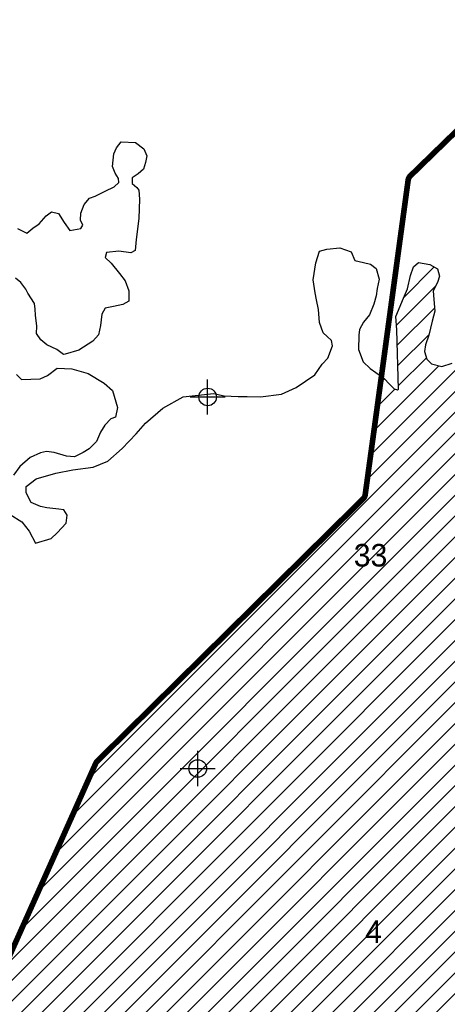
# Model space of a CAD drawing. Extents: x 192051 to 352051, y 710978 to 817615.
# Tile 41 of 85: x 260396 to 266470, y 755605 to 769581. Entities that reach past the tile are written whole.
import ezdxf
from ezdxf.enums import TextEntityAlignment as Align

# ---------------------------------------------------------------- set-up
doc = ezdxf.new("R2010")
doc.units = 0
doc.header["$LTSCALE"] = 800
doc.header["$PDMODE"] = 34
doc.header["$PDSIZE"] = 250
doc.layers.get('0').update_dxf_attribs({"linetype": 'CONTINUOUS'})
for name, color, linetype in [('SEC', 2, 'CONTINUOUS'), ('TEXT', 7, 'CONTINUOUS'), ('WETDBA', 11, 'CONTINUOUS'), ('WETFILL', 12, 'CONTINUOUS'), ('WSHEDS', 3, 'CONTINUOUS')]:
    doc.layers.add(name, color=color, linetype=linetype)

# ---------------------------------------------------------------- blocks, each defined once
blk = doc.blocks.new('*X')
at = {"color": 0}
for p, q in [((265335, 763060), (272801, 770527)), ((261381, 758813), (273013, 770444)), ((261142, 758279), (273117, 770254)), ((260425, 756677), (273599, 769851)), ((259946, 755609), (274007, 769670)), ((260186, 756143), (273810, 769768)), ((260664, 757211), (273021, 769568)), ((260903, 757745), (272554, 769396)), ((259707, 755076), (273498, 768867)), ((253036, 748109), (273505, 768579)), ((253327, 748106), (273511, 768290)), ((253618, 748102), (273517, 768002)), ((253909, 748098), (273524, 767713)), ((254200, 748095), (273695, 767590)), ((254491, 748091), (273488, 767089)), ((254782, 748087), (273490, 766796)), ((255073, 748084), (273490, 766501)), ((255364, 748080), (273483, 766200)), ((265851, 765640), (266283, 766071)), ((255655, 748077), (273510, 765932)), ((265381, 763402), (267896, 765917)), ((255946, 748073), (273662, 765789)), ((265749, 765243), (266300, 765794)), ((256237, 748069), (273815, 765647)), ((256528, 748066), (273938, 765476)), ((265760, 764959), (266289, 765488)), ((256819, 748062), (274018, 765261)), ((265767, 764672), (266211, 765115)), ((257110, 748058), (274069, 765017)), ((265774, 764384), (266173, 764782)), ((257401, 748055), (274031, 764684)), ((265428, 763743), (266352, 764668)), ((265521, 764426), (265578, 764483)), ((265474, 764084), (265727, 764337)), ((257692, 748051), (273848, 764207)), ((257983, 748047), (273853, 763917)), ((258274, 748044), (273935, 763704)), ((258338, 747812), (274139, 763614)), ((259528, 748708), (271363, 760543))]:
    blk.add_line(p, q, dxfattribs=at)

msp = doc.modelspace()

# ---------------------------------------------------------------- linework, layer by layer
at = {"layer": 'SEC', "color": 0}
for p in [(263066, 764226), (262925, 758952)]:
    msp.add_point(p, dxfattribs=at)
at = {"layer": 'WETDBA', "color": 0}
for points in [[(260366, 766615), (260499, 766552), (260584, 766620), (260674, 766685), (260774, 766799), (260850, 766854), (260948, 766832), (261027, 766703), (261107, 766591), (261266, 766618), (261294, 766664), (261260, 766734), (261267, 766835), (261314, 766959), (261388, 767049), (261469, 767075), (261610, 767147), (261737, 767211), (261805, 767268), (261800, 767327), (261751, 767404), (261717, 767496), (261732, 767679), (261773, 767763), (261840, 767848), (262039, 767838), (262161, 767748), (262201, 767650), (262183, 767552), (262155, 767459), (262077, 767392), (261993, 767335), (261996, 767256), (262059, 767198), (262090, 767160), (262096, 767036), (262088, 766759), (262049, 766462), (262036, 766307), (261974, 766274), (261804, 766296), (261629, 766277), (261609, 766208), (261694, 766124), (261816, 765978), (261895, 765874), (261948, 765731), (261948, 765586), (261860, 765538), (261728, 765509), (261612, 765487), (261564, 765400), (261545, 765242), (261517, 765106), (261436, 765019), (261235, 764889), (261042, 764833), (261017, 764831), (260922, 764901), (260781, 764968), (260696, 765038), (260634, 765128), (260638, 765233), (260621, 765385), (260618, 765474), (260607, 765555), (260511, 765701), (260483, 765755), (260443, 765814), (260413, 765852), (260336, 765913)], [(260262, 762560), (260426, 762452), (260531, 762322), (260622, 762151), (260842, 762215), (260929, 762298), (261057, 762433), (261069, 762550), (261025, 762626), (260951, 762632), (260784, 762651), (260690, 762673), (260558, 762729), (260489, 762865), (260489, 762955), (260629, 763064), (260912, 763144), (261152, 763193), (261441, 763230), (261648, 763316), (261853, 763494), (262049, 763704), (262185, 763854), (262430, 764068), (262720, 764226), (263151, 764274), (263303, 764244), (263500, 764233), (263629, 764232), (263819, 764230), (264115, 764266), (264324, 764360), (264589, 764541), (264694, 764693), (264775, 764777), (264838, 764950), (264827, 765028), (264763, 765082), (264709, 765137), (264655, 765282), (264641, 765466), (264614, 765607), (264591, 765702), (264567, 765888), (264602, 766132), (264654, 766297), (264757, 766326), (264944, 766344), (265103, 766286), (265158, 766161), (265280, 766136), (265377, 766113), (265461, 766048), (265504, 765897), (265473, 765765), (265461, 765660), (265428, 765543), (265363, 765391), (265282, 765289), (265223, 765183), (265213, 765104), (265211, 764902), (265275, 764723), (265376, 764628), (265534, 764517)], [(265534, 764517), (265569, 764492), (265652, 764401), (265714, 764341), (265764, 764327), (265776, 764336), (265754, 765178), (265740, 765366), (265846, 765629), (265906, 765761), (265946, 765948), (265992, 766072), (266060, 766137), (266221, 766106), (266332, 766044), (266358, 765939), (266333, 765853), (266267, 765734), (266279, 765609), (266292, 765446), (266255, 765304), (266208, 765104), (266162, 764964), (266144, 764870), (266179, 764761), (266247, 764695), (266391, 764658), (266540, 764704)], [(260350, 764545), (260424, 764474), (260687, 764482), (260791, 764531), (260929, 764636), (261136, 764627), (261368, 764561), (261596, 764424), (261713, 764317), (261787, 764076), (261758, 763939), (261689, 763917), (261607, 763826), (261545, 763725), (261489, 763593), (261382, 763488), (261297, 763437), (261174, 763376), (261062, 763384), (260887, 763440), (260776, 763454), (260694, 763431), (260547, 763365), (260398, 763239), (260309, 763114)]]:
    msp.add_lwpolyline(points, dxfattribs=at)
at = {"layer": 'WSHEDS', "color": 0, "const_width": 80}
for points in [[(265534, 764517), (265914, 767305, -0.167535), (265944, 767363), (269651, 770966, 0.283281)], [(247134, 750667), (259604, 754924, 0.20809), (259663, 754977), (261476, 759024, -0.093041), (261497, 759055), (265275, 762781, 0.16561), (265304, 762839), (265534, 764517, -0.167535)]]:
    msp.add_lwpolyline(points, format="xyb", dxfattribs=at)

# ---------------------------------------------------------------- block references
at = {"layer": 'WETFILL', "color": 0}
msp.add_blockref('*X', (0, 0), dxfattribs=at)
msp.add_blockref('*X', (0, 0), dxfattribs=at)
msp.add_blockref('*X', (0, 0), dxfattribs=at)
msp.add_blockref('*X', (0, 0), dxfattribs=at)
msp.add_blockref('*X', (0, 0), dxfattribs=at)
msp.add_blockref('*X', (0, 0), dxfattribs=at)
msp.add_blockref('*X', (0, 0), dxfattribs=at)
msp.add_blockref('*X', (0, 0), dxfattribs=at)
msp.add_blockref('*X', (0, 0), dxfattribs=at)
msp.add_blockref('*X', (0, 0), dxfattribs=at)
msp.add_blockref('*X', (0, 0), dxfattribs=at)
msp.add_blockref('*X', (0, 0), dxfattribs=at)
msp.add_blockref('*X', (0, 0), dxfattribs=at)
msp.add_blockref('*X', (0, 0), dxfattribs=at)
msp.add_blockref('*X', (0, 0), dxfattribs=at)
msp.add_blockref('*X', (0, 0), dxfattribs=at)
msp.add_blockref('*X', (0, 0), dxfattribs=at)
msp.add_blockref('*X', (0, 0), dxfattribs=at)
msp.add_blockref('*X', (0, 0), dxfattribs=at)
msp.add_blockref('*X', (0, 0), dxfattribs=at)
msp.add_blockref('*X', (0, 0), dxfattribs=at)
msp.add_blockref('*X', (0, 0), dxfattribs=at)
msp.add_blockref('*X', (0, 0), dxfattribs=at)
msp.add_blockref('*X', (0, 0), dxfattribs=at)
msp.add_blockref('*X', (0, 0), dxfattribs=at)
msp.add_blockref('*X', (0, 0), dxfattribs=at)
msp.add_blockref('*X', (0, 0), dxfattribs=at)
msp.add_blockref('*X', (0, 0), dxfattribs=at)
msp.add_blockref('*X', (0, 0), dxfattribs=at)
msp.add_blockref('*X', (0, 0), dxfattribs=at)
msp.add_blockref('*X', (0, 0), dxfattribs=at)
msp.add_blockref('*X', (0, 0), dxfattribs=at)
msp.add_blockref('*X', (0, 0), dxfattribs=at)
msp.add_blockref('*X', (0, 0), dxfattribs=at)
msp.add_blockref('*X', (0, 0), dxfattribs=at)
msp.add_blockref('*X', (0, 0), dxfattribs=at)
msp.add_blockref('*X', (0, 0), dxfattribs=at)
msp.add_blockref('*X', (0, 0), dxfattribs=at)
msp.add_blockref('*X', (0, 0), dxfattribs=at)
msp.add_blockref('*X', (0, 0), dxfattribs=at)
msp.add_blockref('*X', (0, 0), dxfattribs=at)
msp.add_blockref('*X', (0, 0), dxfattribs=at)
msp.add_blockref('*X', (0, 0), dxfattribs=at)
msp.add_blockref('*X', (0, 0), dxfattribs=at)
msp.add_blockref('*X', (0, 0), dxfattribs=at)
msp.add_blockref('*X', (0, 0), dxfattribs=at)
msp.add_blockref('*X', (0, 0), dxfattribs=at)
msp.add_blockref('*X', (0, 0), dxfattribs=at)
msp.add_blockref('*X', (0, 0), dxfattribs=at)
msp.add_blockref('*X', (0, 0), dxfattribs=at)
msp.add_blockref('*X', (0, 0), dxfattribs=at)
msp.add_blockref('*X', (0, 0), dxfattribs=at)
msp.add_blockref('*X', (0, 0), dxfattribs=at)
msp.add_blockref('*X', (0, 0), dxfattribs=at)
msp.add_blockref('*X', (0, 0), dxfattribs=at)
msp.add_blockref('*X', (0, 0), dxfattribs=at)
msp.add_blockref('*X', (0, 0), dxfattribs=at)
msp.add_blockref('*X', (0, 0), dxfattribs=at)
msp.add_blockref('*X', (0, 0), dxfattribs=at)
msp.add_blockref('*X', (0, 0), dxfattribs=at)
msp.add_blockref('*X', (0, 0), dxfattribs=at)
msp.add_blockref('*X', (0, 0), dxfattribs=at)
msp.add_blockref('*X', (0, 0), dxfattribs=at)
msp.add_blockref('*X', (0, 0), dxfattribs=at)
msp.add_blockref('*X', (0, 0), dxfattribs=at)
msp.add_blockref('*X', (0, 0), dxfattribs=at)
msp.add_blockref('*X', (0, 0), dxfattribs=at)
msp.add_blockref('*X', (0, 0), dxfattribs=at)
msp.add_blockref('*X', (0, 0), dxfattribs=at)
msp.add_blockref('*X', (0, 0), dxfattribs=at)
msp.add_blockref('*X', (0, 0), dxfattribs=at)
msp.add_blockref('*X', (0, 0), dxfattribs=at)
msp.add_blockref('*X', (0, 0), dxfattribs=at)
msp.add_blockref('*X', (0, 0), dxfattribs=at)
msp.add_blockref('*X', (0, 0), dxfattribs=at)
msp.add_blockref('*X', (0, 0), dxfattribs=at)
msp.add_blockref('*X', (0, 0), dxfattribs=at)
msp.add_blockref('*X', (0, 0), dxfattribs=at)
msp.add_blockref('*X', (0, 0), dxfattribs=at)
msp.add_blockref('*X', (0, 0), dxfattribs=at)
msp.add_blockref('*X', (0, 0), dxfattribs=at)
msp.add_blockref('*X', (0, 0), dxfattribs=at)
msp.add_blockref('*X', (0, 0), dxfattribs=at)
msp.add_blockref('*X', (0, 0), dxfattribs=at)
msp.add_blockref('*X', (0, 0), dxfattribs=at)
msp.add_blockref('*X', (0, 0), dxfattribs=at)
msp.add_blockref('*X', (0, 0), dxfattribs=at)
msp.add_blockref('*X', (0, 0), dxfattribs=at)
msp.add_blockref('*X', (0, 0), dxfattribs=at)
msp.add_blockref('*X', (0, 0), dxfattribs=at)
msp.add_blockref('*X', (0, 0), dxfattribs=at)
msp.add_blockref('*X', (0, 0), dxfattribs=at)
msp.add_blockref('*X', (0, 0), dxfattribs=at)
msp.add_blockref('*X', (0, 0), dxfattribs=at)
msp.add_blockref('*X', (0, 0), dxfattribs=at)
msp.add_blockref('*X', (0, 0), dxfattribs=at)
msp.add_blockref('*X', (0, 0), dxfattribs=at)
msp.add_blockref('*X', (0, 0), dxfattribs=at)
msp.add_blockref('*X', (0, 0), dxfattribs=at)
msp.add_blockref('*X', (0, 0), dxfattribs=at)

# ---------------------------------------------------------------- texts
at = {"layer": 'TEXT', "color": 0}
for s, p in [('33', (265380, 761819)), ('4', (265422, 756476))]:
    msp.add_text(s, height=320, dxfattribs=at).set_placement(p, align=Align.CENTER)

doc.saveas('drawing.dxf')
